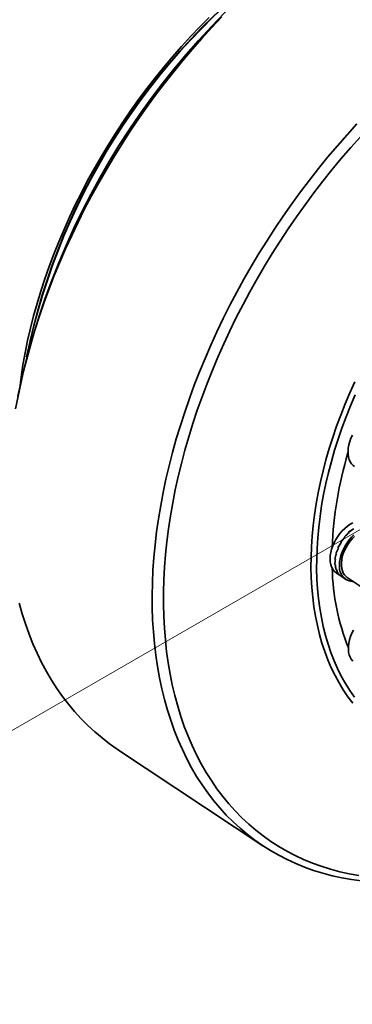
# Model space of a CAD drawing. Header units: millimetres. Extents: x 6316 to 18291, y -19059 to -9021.
# Tile 130 of 146: x 18160.6 to 18166.55, y -18643.86 to -18626.23. Entities that reach past the tile are written whole.
import ezdxf

# ---------------------------------------------------------------- set-up
doc = ezdxf.new("R2010")
doc.units = ezdxf.units.MM
doc.header["$LTSCALE"] = 10
doc.layers.add('1轮廓实线层', color=7, linetype='Continuous', lineweight=18)

msp = doc.modelspace()

# ---------------------------------------------------------------- linework, layer by layer
at = {"color": 7, "linetype": 'Continuous', "lineweight": 35}
for p, q in [((18166.42, -18635.498), (18166.411, -18635.492)), ((18166.495, -18635.414), (18166.487, -18635.409)), ((18166.487, -18635.409), (18166.495, -18635.414)), ((18166.304, -18635.693), (18166.295, -18635.687)), ((18166.295, -18635.687), (18166.295, -18635.687)), ((18166.295, -18635.687), (18166.304, -18635.693)), ((18166.355, -18635.592), (18166.346, -18635.586)), ((18166.346, -18635.586), (18166.347, -18635.587)), ((18166.25, -18635.992), (18166.242, -18635.987)), ((18166.242, -18635.987), (18166.242, -18635.987)), ((18166.25, -18635.992), (18166.242, -18635.987))]:
    msp.add_line(p, q, dxfattribs=at)
for major_axis, ratio, start_param, end_param in [((0.369, 0.409), 0.636906, 1.533433, 1.742873), ((0.368, 0.41), 0.655082, 1.325709, 1.535148), ((0.367, 0.411), 0.618935, 1.737305, 1.946745)]:
    msp.add_ellipse((18166.666, -18635.748), major_axis=major_axis, ratio=ratio, start_param=start_param, end_param=end_param, dxfattribs=at)
at = {"layer": '1轮廓实线层'}
msp.add_line((18171.567, -18632.544), (18150.089, -18644.944), dxfattribs=at)
at = {"layer": '1轮廓实线层', "color": 7, "linetype": 'Continuous', "lineweight": 35}
for p, q in [((18166.411, -18635.492), (18166.42, -18635.498)), ((18166.346, -18635.586), (18166.355, -18635.592)), ((18166.25, -18635.898), (18166.242, -18635.892)), ((18166.242, -18635.892), (18166.242, -18635.892)), ((18166.242, -18635.892), (18166.25, -18635.897)), ((18166.268, -18635.796), (18166.26, -18635.791)), ((18166.26, -18635.791), (18166.26, -18635.791)), ((18166.26, -18635.791), (18166.268, -18635.796)), ((18166.269, -18636.076), (18166.26, -18636.071)), ((18166.26, -18636.071), (18166.26, -18636.071)), ((18166.26, -18636.071), (18166.269, -18636.076)), ((18166.272, -18636.142), (18166.363, -18636.203)), ((18166.305, -18636.146), (18166.296, -18636.14)), ((18166.296, -18636.14), (18166.296, -18636.14)), ((18166.296, -18636.14), (18166.305, -18636.146)), ((18166.356, -18636.198), (18166.348, -18636.193)), ((18166.348, -18636.193), (18166.348, -18636.193)), ((18166.348, -18636.193), (18166.356, -18636.198)), ((18166.363, -18636.203), (18166.439, -18636.253)), ((18166.463, -18636.217), (18166.802, -18636.442)), ((18162.351, -18639.295), (18164.95, -18641.02))]:
    msp.add_line(p, q, dxfattribs=at)
at = {"layer": '1轮廓实线层', "color": 7, "linetype": 'Continuous', "lineweight": 35, "flags": 128}
for points in [[(18164.216, -18626.181), (18164.037, -18626.37), (18163.861, -18626.564), (18163.687, -18626.762), (18163.517, -18626.963), (18163.35, -18627.168), (18163.186, -18627.377), (18163.026, -18627.589), (18162.869, -18627.805), (18162.716, -18628.023), (18162.567, -18628.244), (18162.422, -18628.468), (18162.282, -18628.694), (18162.145, -18628.922), (18162.013, -18629.153), (18161.885, -18629.385), (18161.762, -18629.619), (18161.644, -18629.855), (18161.53, -18630.092), (18161.422, -18630.33), (18161.318, -18630.569), (18161.219, -18630.809), (18161.125, -18631.05), (18161.037, -18631.29), (18160.954, -18631.531), (18160.876, -18631.772), (18160.803, -18632.013), (18160.736, -18632.253), (18160.675, -18632.493), (18160.619, -18632.732), (18160.568, -18632.969)], [(18163.989, -18626.188), (18163.821, -18626.358), (18163.656, -18626.532), (18163.493, -18626.71), (18163.333, -18626.893), (18163.177, -18627.079), (18163.024, -18627.269), (18162.874, -18627.462), (18162.727, -18627.659), (18162.585, -18627.859), (18162.446, -18628.062), (18162.312, -18628.267), (18162.181, -18628.475), (18162.055, -18628.685), (18161.933, -18628.898), (18161.815, -18629.112), (18161.703, -18629.328), (18161.595, -18629.545), (18161.491, -18629.764), (18161.393, -18629.984), (18161.299, -18630.205), (18161.211, -18630.426), (18161.128, -18630.648), (18161.05, -18630.87), (18160.978, -18631.092), (18160.911, -18631.313), (18160.849, -18631.535), (18160.793, -18631.756), (18160.742, -18631.975), (18160.697, -18632.194), (18160.658, -18632.412), (18160.625, -18632.628), (18160.605, -18632.778)], [(18166.719, -18641.65), (18166.541, -18641.626), (18166.366, -18641.595), (18166.195, -18641.558), (18166.026, -18641.513), (18165.861, -18641.462), (18165.699, -18641.404), (18165.54, -18641.34), (18165.386, -18641.269), (18165.235, -18641.191), (18165.088, -18641.107), (18164.946, -18641.017), (18164.807, -18640.92), (18164.673, -18640.817), (18164.543, -18640.708), (18164.418, -18640.593), (18164.298, -18640.471), (18164.182, -18640.344), (18164.071, -18640.211), (18163.965, -18640.073), (18163.863, -18639.929), (18163.767, -18639.779), (18163.677, -18639.624), (18163.591, -18639.464), (18163.511, -18639.299), (18163.436, -18639.129), (18163.366, -18638.954), (18163.302, -18638.775), (18163.243, -18638.591), (18163.19, -18638.403), (18163.143, -18638.21), (18163.101, -18638.014), (18163.065, -18637.813), (18163.035, -18637.609), (18163.011, -18637.401), (18162.992, -18637.19), (18162.979, -18636.976), (18162.972, -18636.758), (18162.97, -18636.538), (18162.975, -18636.315), (18162.985, -18636.089), (18163.001, -18635.862), (18163.023, -18635.632), (18163.051, -18635.4), (18163.084, -18635.166), (18163.123, -18634.931), (18163.168, -18634.694), (18163.218, -18634.456), (18163.274, -18634.218), (18163.335, -18633.978), (18163.402, -18633.738), (18163.475, -18633.497), (18163.553, -18633.256), (18163.636, -18633.015), (18163.725, -18632.774), (18163.818, -18632.534), (18163.917, -18632.294), (18164.021, -18632.055), (18164.13, -18631.817), (18164.243, -18631.58), (18164.362, -18631.344), (18164.485, -18631.11), (18164.612, -18630.878), (18164.744, -18630.647), (18164.881, -18630.419), (18165.022, -18630.193), (18165.166, -18629.969), (18165.315, -18629.748), (18165.468, -18629.529), (18165.625, -18629.314), (18165.785, -18629.102), (18165.949, -18628.893), (18166.116, -18628.688), (18166.286, -18628.486), (18166.46, -18628.289), (18166.636, -18628.095)], [(18166.7, -18628.325), (18166.527, -18628.519), (18166.356, -18628.717), (18166.189, -18628.918), (18166.025, -18629.123), (18165.865, -18629.331), (18165.708, -18629.543), (18165.555, -18629.758), (18165.406, -18629.975), (18165.26, -18630.196), (18165.119, -18630.419), (18164.982, -18630.644), (18164.849, -18630.871), (18164.72, -18631.101), (18164.597, -18631.332), (18164.477, -18631.564), (18164.363, -18631.799), (18164.253, -18632.034), (18164.148, -18632.27), (18164.048, -18632.508), (18163.953, -18632.745), (18163.863, -18632.984), (18163.779, -18633.222), (18163.7, -18633.461), (18163.626, -18633.699), (18163.557, -18633.937), (18163.494, -18634.175), (18163.437, -18634.412), (18163.385, -18634.648), (18163.339, -18634.882), (18163.298, -18635.116), (18163.263, -18635.348), (18163.234, -18635.578), (18163.21, -18635.807), (18163.192, -18636.033), (18163.18, -18636.257), (18163.174, -18636.479), (18163.174, -18636.698), (18163.179, -18636.914), (18163.19, -18637.127), (18163.207, -18637.337), (18163.229, -18637.544), (18163.258, -18637.747), (18163.292, -18637.947), (18163.331, -18638.142), (18163.377, -18638.334), (18163.428, -18638.522), (18163.484, -18638.705), (18163.546, -18638.884), (18163.614, -18639.058), (18163.687, -18639.228), (18163.765, -18639.392), (18163.849, -18639.552), (18163.938, -18639.707), (18164.032, -18639.856), (18164.131, -18640), (18164.235, -18640.138), (18164.344, -18640.271), (18164.458, -18640.398), (18164.576, -18640.519), (18164.699, -18640.634), (18164.827, -18640.743), (18164.959, -18640.846), (18165.096, -18640.943), (18165.236, -18641.034), (18165.381, -18641.118), (18165.53, -18641.196), (18165.682, -18641.267), (18165.838, -18641.332), (18165.998, -18641.39), (18166.162, -18641.441), (18166.328, -18641.486), (18166.498, -18641.524), (18166.671, -18641.555)], [(18166.561, -18638.469), (18166.474, -18638.352), (18166.392, -18638.231), (18166.315, -18638.103), (18166.244, -18637.971), (18166.177, -18637.834), (18166.116, -18637.691), (18166.061, -18637.544), (18166.01, -18637.393), (18165.966, -18637.237), (18165.927, -18637.077), (18165.894, -18636.913), (18165.866, -18636.745), (18165.844, -18636.573), (18165.828, -18636.398), (18165.817, -18636.22), (18165.813, -18636.039), (18165.814, -18635.855), (18165.821, -18635.668), (18165.833, -18635.48), (18165.852, -18635.288), (18165.876, -18635.096), (18165.906, -18634.901), (18165.941, -18634.705), (18165.983, -18634.507), (18166.029, -18634.309), (18166.082, -18634.11), (18166.139, -18633.91), (18166.203, -18633.71), (18166.271, -18633.51), (18166.345, -18633.31), (18166.424, -18633.111), (18166.508, -18632.912), (18166.596, -18632.714)], [(18166.604, -18632.945), (18166.52, -18633.143), (18166.441, -18633.342), (18166.368, -18633.542), (18166.299, -18633.741), (18166.236, -18633.941), (18166.179, -18634.14), (18166.127, -18634.339), (18166.08, -18634.537), (18166.039, -18634.734), (18166.004, -18634.93), (18165.975, -18635.124), (18165.951, -18635.317), (18165.933, -18635.507), (18165.921, -18635.696), (18165.915, -18635.882), (18165.914, -18636.065), (18165.92, -18636.245), (18165.931, -18636.423), (18165.948, -18636.597), (18165.971, -18636.768), (18165.999, -18636.935), (18166.033, -18637.098), (18166.073, -18637.257), (18166.119, -18637.412), (18166.17, -18637.562), (18166.227, -18637.708), (18166.289, -18637.849), (18166.356, -18637.985), (18166.429, -18638.116), (18166.507, -18638.242), (18166.59, -18638.362)], [(18166.556, -18633.668), (18166.529, -18633.725), (18166.508, -18633.784), (18166.491, -18633.842), (18166.48, -18633.9), (18166.476, -18633.956), (18166.476, -18634.009), (18166.483, -18634.059), (18166.496, -18634.105), (18166.514, -18634.147), (18166.537, -18634.183)], [(18166.537, -18634.183), (18166.566, -18634.213), (18166.591, -18634.233)], [(18166.564, -18635.238), (18166.514, -18635.266), (18166.466, -18635.3), (18166.419, -18635.339), (18166.374, -18635.383), (18166.332, -18635.432), (18166.293, -18635.484), (18166.259, -18635.538), (18166.228, -18635.595), (18166.203, -18635.653), (18166.183, -18635.712), (18166.168, -18635.77), (18166.159, -18635.827), (18166.156, -18635.882), (18166.159, -18635.935), (18166.167, -18635.984), (18166.182, -18636.028), (18166.202, -18636.068), (18166.227, -18636.103), (18166.257, -18636.131), (18166.272, -18636.142)], [(18166.323, -18635.996), (18166.326, -18635.941), (18166.335, -18635.884), (18166.349, -18635.826), (18166.369, -18635.767), (18166.394, -18635.709), (18166.424, -18635.652), (18166.458, -18635.597), (18166.497, -18635.545), (18166.539, -18635.496), (18166.583, -18635.452)], [(18166.463, -18636.217), (18166.442, -18636.201), (18166.414, -18636.172), (18166.392, -18636.138), (18166.375, -18636.098), (18166.363, -18636.054), (18166.357, -18636.006), (18166.357, -18635.954), (18166.363, -18635.9), (18166.374, -18635.845), (18166.391, -18635.789), (18166.413, -18635.733), (18166.441, -18635.678), (18166.473, -18635.625), (18166.509, -18635.575), (18166.548, -18635.527), (18166.591, -18635.484)], [(18160.591, -18636.678), (18160.644, -18636.866), (18160.703, -18637.05), (18160.767, -18637.23), (18160.836, -18637.404), (18160.911, -18637.574), (18160.992, -18637.74), (18161.077, -18637.9), (18161.168, -18638.054), (18161.264, -18638.204), (18161.365, -18638.348), (18161.472, -18638.487), (18161.583, -18638.619), (18161.698, -18638.747), (18161.819, -18638.868), (18161.944, -18638.983), (18162.074, -18639.092), (18162.208, -18639.195), (18162.347, -18639.292), (18162.351, -18639.295)], [(18166.575, -18637.16), (18166.546, -18637.217), (18166.522, -18637.275), (18166.504, -18637.334), (18166.491, -18637.392), (18166.484, -18637.448), (18166.483, -18637.503), (18166.487, -18637.554), (18166.498, -18637.602), (18166.514, -18637.645), (18166.535, -18637.683), (18166.562, -18637.716)]]:
    msp.add_lwpolyline(points, dxfattribs=at)
at = {"layer": '1轮廓实线层', "color": 7, "linetype": 'Continuous', "lineweight": 35}
for centre, radius, start, end in [((18173.912, -18635.733), 13.625, 123.5923, 169.27), ((18172.157, -18634.569), 11.662, 124.2399, 168.6223), ((18172.245, -18634.627), 11.759, 124.4719, 168.3903), ((18173.045, -18635.957), 6.859, 163.3121, 177.7179), ((18170.297, -18635.959), 4.105, 181.2979, 201.6973), ((18166.584, -18636.029), 0.263, 172.7484, 268.0624)]:
    msp.add_arc(centre, radius, start, end, dxfattribs=at)
for centre, major_axis, ratio, start_param, end_param in [((18166.666, -18635.748), (0.364, 0.412), 0.672704, 1.113202, 1.322641), ((18166.658, -18635.742), (0.368, 0.41), 0.655099, 1.116072, 1.325511), ((18166.658, -18635.742), (0.367, 0.411), 0.618952, 1.527675, 1.737115), ((18166.658, -18635.742), (0.369, 0.409), 0.636923, 1.3238, 1.533239), ((18166.666, -18635.748), (0.362, 0.414), 0.601839, 1.938227, 2.147666), ((18166.658, -18635.742), (0.356, 0.419), 0.586223, 1.927365, 2.136804), ((18166.658, -18635.742), (0.362, 0.414), 0.601855, 1.728599, 1.938039), ((18166.666, -18635.748), (0.356, 0.419), 0.586209, 2.136991, 2.34643), ((18166.658, -18635.742), (0.348, 0.425), 0.572575, 2.124626, 2.334065), ((18166.658, -18635.742), (0.338, 0.432), 0.561356, 2.320892, 2.530332), ((18166.666, -18635.748), (0.348, 0.425), 0.572564, 2.334251, 2.54369), ((18166.666, -18635.748), (0.338, 0.432), 0.561347, 2.530516, 2.739956), ((18166.658, -18635.742), (0.327, 0.439), 0.552934, 2.516541, 2.725981), ((18166.666, -18635.748), (0.327, 0.439), 0.552927, 2.726165, 2.935604), ((18166.658, -18635.742), (0.316, 0.447), 0.547587, 2.711841, 2.921281), ((18166.666, -18635.748), (0.316, 0.447), 0.547583, 2.921465, 3.130904), ((18166.658, -18635.742), (0.304, 0.455), 0.545496, 2.90698, 3.116419), ((18166.666, -18635.748), (0.304, 0.455), 0.545495, 3.116603, 3.143428), ((18166.658, -18635.742), (0.292, 0.463), 0.546731, 3.102101, 3.129124)]:
    msp.add_ellipse(centre, major_axis=major_axis, ratio=ratio, start_param=start_param, end_param=end_param, dxfattribs=at)

doc.saveas('drawing.dxf')
